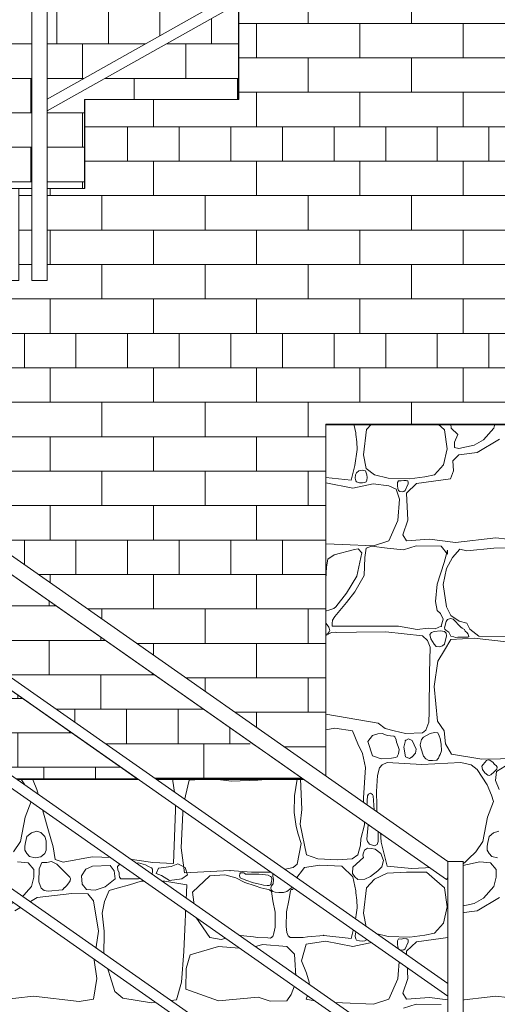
# Model space of a CAD drawing. Header units: millimetres. Extents: x 16408 to 141596, y -21057 to 26364.
# Tile 17 of 115: x 23095 to 24025, y -4457 to -2542. Entities that reach past the tile are written whole.
import ezdxf

# ---------------------------------------------------------------- set-up
doc = ezdxf.new("R2010")
doc.units = ezdxf.units.MM
doc.header["$MEASUREMENT"] = 0
doc.linetypes.add('Wipeout_Contour', pattern=[1000, 0, -1000])
for name, color, linetype, lineweight, true_color in [('0_Nr_pióra__102', 7, 'Continuous', 5, 0xcccccc), ('0_Nr_pióra__61', 7, 'Continuous', 13, 0x6a6a6a), ('_elementy3d_Nr_pióra__102', 7, 'Continuous', 5, 0xcccccc)]:
    doc.layers.add(name, color=color, linetype=linetype, lineweight=lineweight, true_color=true_color)
doc.layers.add('0_Nr_pióra__2', color=8, linetype='Continuous', lineweight=5)
doc.layers.add('_elementy3d_Nr_pióra__2', color=8, linetype='Continuous', lineweight=5)
doc.layers.add('_elementy3d', color=7, linetype='Continuous')

# ---------------------------------------------------------------- blocks, each defined once
blk = doc.blocks.new('*X2')
at = {"layer": '_elementy3d_Nr_pióra__102', "color": 254, "linetype": 'Continuous', "lineweight": 5, "true_color": 0xcccccc}
for p, q in [((23745.6, -3328.7), (23749.6, -3345.5)), ((23779.8, -3328.7), (23770.2, -3339.5)), ((23921.6, -3339.7), (23909.3, -3328.7)), ((23934.1, -3328.7), (23935.2, -3337)), ((24018.1, -3336.8), (24020, -3328.7)), ((23749.6, -3345.5), (23749.1, -3349.3)), ((23749.1, -3349.3), (23751.5, -3363.4)), ((23770.2, -3339.5), (23764.3, -3388.7)), ((23926.8, -3376.6), (23921.6, -3339.7)), ((23935.2, -3337), (23947.6, -3349.1)), ((23947.6, -3349.1), (23941.4, -3363.7)), ((23997.6, -3359.5), (24018.1, -3336.8)), ((23751.5, -3363.4), (23751.6, -3378.2)), ((23941.4, -3363.7), (23941.6, -3374.1)), ((23949.6, -3376.4), (23979.8, -3369.7)), ((23979.8, -3369.7), (23997.6, -3359.5)), ((24029.1, -3358), (23985.7, -3384.3)), ((23751.6, -3378.2), (23747.1, -3409.1)), ((23764.3, -3388.7), (23769.5, -3415.2)), ((23920.1, -3408.1), (23926.8, -3376.6)), ((23949.6, -3388.5), (23937.9, -3400.4)), ((23941.6, -3374.1), (23949.6, -3376.4)), ((23985.7, -3384.3), (23949.6, -3388.5)), ((23902.2, -3427.4), (23920.1, -3408.1)), ((23937.9, -3400.4), (23939.6, -3419.7)), ((23747.1, -3409.1), (23739.9, -3438.1)), ((23748.6, -3427.5), (23748.1, -3433.9)), ((23750.9, -3423.4), (23748.6, -3427.5)), ((23754.8, -3419.8), (23750.9, -3423.4)), ((23761.5, -3418.3), (23754.8, -3419.8)), ((23768.2, -3419.9), (23761.5, -3418.3)), ((23769.5, -3423.4), (23768.2, -3419.9)), ((23769.5, -3415.2), (23785.3, -3427.4)), ((23771, -3427.2), (23769.5, -3423.4)), ((23771.2, -3432.6), (23771, -3427.2)), ((23785.3, -3427.4), (23812.3, -3433.8)), ((23883.7, -3431.6), (23902.2, -3427.4)), ((23939.6, -3419.7), (23933.9, -3435.3)), ((23739.9, -3438.1), (23690.9, -3432.5)), ((23690.9, -3443.2), (23743.5, -3453.4)), ((23743.5, -3453.4), (23782.9, -3445.2)), ((23748.1, -3433.9), (23749, -3438.8)), ((23749, -3438.8), (23750.9, -3441)), ((23750.9, -3441), (23756.2, -3442.8)), ((23756.2, -3442.8), (23762.5, -3442.9)), ((23762.5, -3442.9), (23766.6, -3442.5)), ((23766.6, -3442.5), (23769.5, -3441)), ((23769.5, -3441), (23770.5, -3437.7)), ((23770.5, -3437.7), (23771.2, -3432.6)), ((23782.9, -3445.2), (23813.3, -3448.9)), ((23812.3, -3433.8), (23854.2, -3435.1)), ((23832.5, -3438.8), (23830.1, -3442.2)), ((23830.1, -3442.2), (23830.4, -3448.9)), ((23837.8, -3439.2), (23832.5, -3438.8)), ((23842.9, -3438.2), (23837.8, -3439.2)), ((23847, -3438.3), (23842.9, -3438.2)), ((23845.2, -3457.8), (23851, -3444.9)), ((23848.3, -3438.8), (23847, -3438.3)), ((23867.1, -3444.5), (23848.2, -3462.8)), ((23850.3, -3439.1), (23848.3, -3438.8)), ((23850.9, -3441.5), (23850.3, -3439.1)), ((23851, -3444.9), (23850.9, -3441.5)), ((23854.2, -3435.1), (23883.7, -3431.6)), ((23933.9, -3435.3), (23867.1, -3444.5)), ((23813.3, -3448.9), (23827.9, -3455.6)), ((23827.9, -3455.6), (23834.4, -3474.7)), ((23830.4, -3448.9), (23830.9, -3454.1)), ((23830.9, -3454.1), (23832.5, -3457.8)), ((23832.5, -3457.8), (23835.1, -3459.7)), ((23835.1, -3459.7), (23839.2, -3460.6)), ((23839.2, -3460.6), (23843, -3460.1)), ((23843, -3460.1), (23845.2, -3457.8)), ((23848.2, -3462.8), (23850.5, -3515.8)), ((23834.4, -3474.7), (23831.2, -3516.3)), ((23831.2, -3516.3), (23813.3, -3555.7)), ((23850.5, -3515.8), (23840.6, -3544)), ((23723.4, -3563.1), (23690.9, -3561.8)), ((23813.3, -3555.7), (23783.4, -3565.6)), ((23840.6, -3544), (23848.2, -3555.7)), ((23848.2, -3555.7), (23892.6, -3552.5)), ((23892.6, -3552.5), (23943.6, -3558.9)), ((23943.6, -3558.9), (24021.9, -3550)), ((24021.9, -3550), (24110.5, -3560.6)), ((23746.7, -3572.5), (23707, -3583.2)), ((23783.4, -3565.6), (23723.4, -3563.1)), ((23754.1, -3571.5), (23746.7, -3572.5)), ((23751.4, -3624.5), (23761.2, -3578.9)), ((23761.2, -3578.9), (23754.1, -3571.5)), ((23769.5, -3570.3), (23766.8, -3588.4)), ((23779.9, -3566.3), (23769.5, -3570.3)), ((23810.1, -3570.3), (23779.9, -3566.3)), ((23841.8, -3573.3), (23810.1, -3570.3)), ((23866.6, -3565.6), (23841.8, -3573.3)), ((23915.6, -3566.3), (23866.6, -3565.6)), ((23927.8, -3581.9), (23915.6, -3566.3)), ((23921.3, -3598), (23928, -3574)), ((23928, -3574), (23927.8, -3581.9)), ((23952, -3571.8), (23937.7, -3588.1)), ((23965.4, -3575.5), (23952, -3571.8)), ((24017.7, -3569.8), (23965.4, -3575.5)), ((24107.3, -3567.6), (24017.7, -3569.8)), ((23694.7, -3591.6), (23692.2, -3606.7)), ((23707, -3583.2), (23694.7, -3591.6)), ((23766.8, -3588.4), (23765.3, -3623.5)), ((23907.7, -3640.1), (23921.3, -3598)), ((23937.7, -3588.1), (23925.8, -3609.7)), ((23692.2, -3606.7), (23690.9, -3630.5)), ((23925.8, -3609.7), (23919.1, -3640.6)), ((23731.3, -3657.5), (23751.4, -3624.5)), ((23765.3, -3623.5), (23747.2, -3655.2)), ((23710.3, -3684.5), (23731.3, -3657.5)), ((23747.2, -3655.2), (23731.3, -3676)), ((23904.7, -3674.1), (23907.7, -3640.1)), ((23919.1, -3640.6), (23926, -3684)), ((23731.3, -3676), (23708.3, -3702.8)), ((23907.4, -3691.4), (23904.7, -3674.1)), ((23690.9, -3691.8), (23692.2, -3692)), ((23692.2, -3692), (23696.7, -3690.7)), ((23696.7, -3690.7), (23706.4, -3687.3)), ((23706.4, -3687.3), (23710.3, -3684.5)), ((23914.4, -3696.9), (23907.4, -3691.4)), ((23926, -3684), (23934.4, -3701.3)), ((23691.7, -3716.9), (23690.9, -3714.6)), ((23703.9, -3710.3), (23703.3, -3716.6)), ((23708.3, -3702.8), (23703.9, -3710.3)), ((23919.6, -3708.2), (23914.4, -3696.9)), ((23915.6, -3721.9), (23919.6, -3708.2)), ((23925.4, -3712.5), (23922.2, -3724.8)), ((23927.6, -3708.8), (23925.4, -3712.5)), ((23933.6, -3706.6), (23927.6, -3708.8)), ((23938.9, -3708.2), (23933.6, -3706.6)), ((23934.4, -3701.3), (23950.5, -3712)), ((23953.4, -3723.5), (23938.9, -3708.2)), ((23950.5, -3712), (23965.4, -3715.9)), ((23702.1, -3734.1), (23690.9, -3739.7)), ((23696.9, -3723.9), (23691.7, -3716.9)), ((23695.5, -3735.5), (23697.3, -3732.9)), ((23698.4, -3730.1), (23696.9, -3723.9)), ((23697.3, -3732.9), (23698.4, -3730.1)), ((23709, -3733.7), (23702.1, -3734.1)), ((23703.3, -3716.6), (23703.2, -3721.5)), ((23703.2, -3721.5), (23705.8, -3721.9)), ((23705.8, -3721.9), (23832.6, -3721.6)), ((23712.3, -3734.3), (23709, -3733.7)), ((23750.7, -3733.3), (23712.3, -3734.3)), ((23807.9, -3733), (23750.7, -3733.3)), ((23879.2, -3740.9), (23807.9, -3733)), ((23832.6, -3721.6), (23868.6, -3728.6)), ((23868.6, -3728.6), (23889.9, -3725.6)), ((23889.9, -3725.6), (23904, -3727.1)), ((23896.4, -3734.1), (23893.6, -3738)), ((23901.5, -3732), (23896.4, -3734.1)), ((23914.1, -3730.7), (23901.5, -3732)), ((23904, -3727.1), (23915.6, -3721.9)), ((23921.6, -3732), (23914.1, -3730.7)), ((23925.2, -3735.4), (23921.6, -3732)), ((23922.2, -3724.8), (23922.4, -3727.9)), ((23922.4, -3727.9), (23924.3, -3729.6)), ((23924.3, -3729.6), (23930.4, -3733.3)), ((23930.4, -3733.3), (23934.3, -3741.3)), ((23956.5, -3725.8), (23953.4, -3723.5)), ((23960.8, -3728.6), (23956.5, -3725.8)), ((23962.3, -3731.3), (23960.8, -3728.6)), ((23965.4, -3734), (23962.3, -3731.3)), ((23965.4, -3715.9), (23971.1, -3727.6)), ((23967.7, -3737.2), (23965.4, -3734)), ((23971.1, -3727.6), (23988.7, -3741.2)), ((23690.9, -3738), (23695.5, -3735.5)), ((23888.8, -3749.4), (23879.2, -3740.9)), ((23893.8, -3762.4), (23888.8, -3749.4)), ((23893.6, -3738), (23895.4, -3746.5)), ((23895.4, -3746.5), (23901.5, -3756.8)), ((23921.6, -3756.8), (23926.1, -3740.8)), ((23934.4, -3747.9), (23921.6, -3768.5)), ((23926.1, -3740.8), (23925.2, -3735.4)), ((23934.3, -3741.3), (23939.9, -3742.4)), ((23979.5, -3745.4), (23934.4, -3747.9)), ((23939.9, -3742.4), (23943.2, -3743.8)), ((23943.2, -3743.8), (23948.1, -3743.5)), ((23948.1, -3743.5), (23967.5, -3743)), ((23967.5, -3743), (23969, -3741.8)), ((23968.9, -3739.9), (23967.7, -3737.2)), ((23969, -3741.8), (23968.9, -3739.9)), ((24042.4, -3752.6), (23979.5, -3745.4)), ((23988.7, -3741.2), (24040.7, -3741.7)), ((23892.5, -3812.8), (23893.8, -3762.4)), ((23901.5, -3756.8), (23905.5, -3761.4)), ((23905.5, -3761.4), (23912, -3762.1)), ((23921.6, -3768.5), (23908.7, -3790.2)), ((23912, -3762.1), (23918.1, -3760.2)), ((23918.1, -3760.2), (23921.6, -3756.8)), ((23908.7, -3790.2), (23901.5, -3839)), ((23891.8, -3888.2), (23892.5, -3812.8)), ((23901.5, -3839), (23908.4, -3906.6)), ((23690.9, -3892.9), (23792.5, -3910.2)), ((23891.3, -3908.3), (23891.8, -3888.2)), ((23908.4, -3906.6), (23921.3, -3925.7)), ((23708.6, -3920), (23690.9, -3923.3)), ((23742.7, -3925.5), (23708.6, -3920)), ((23752.9, -3950.7), (23742.7, -3925.5)), ((23792.5, -3910.2), (23806.3, -3921.1)), ((23806.3, -3921.1), (23824.1, -3925.3)), ((23824.1, -3925.3), (23846.1, -3930.3)), ((23879.2, -3929.2), (23885.3, -3924.1)), ((23885.3, -3924.1), (23891.3, -3908.3)), ((23921.3, -3925.7), (23923.8, -3950.7)), ((23781.9, -3934.6), (23772.7, -3946.3)), ((23792.4, -3931), (23781.9, -3934.6)), ((23800.4, -3930.4), (23792.4, -3931)), ((23802.2, -3931.2), (23800.4, -3930.4)), ((23810.1, -3934.6), (23802.2, -3931.2)), ((23823, -3936.1), (23810.1, -3934.6)), ((23825.5, -3937.4), (23823, -3936.1)), ((23827.8, -3942.8), (23825.5, -3937.4)), ((23828.7, -3947.5), (23827.8, -3942.8)), ((23845.8, -3944), (23842.6, -3957.2)), ((23851.9, -3940.8), (23845.8, -3944)), ((23846.1, -3930.3), (23879.2, -3929.2)), ((23858.9, -3944), (23851.9, -3940.8)), ((23866.8, -3960.9), (23858.9, -3944)), ((23877.1, -3942.1), (23875.6, -3947.5)), ((23881.2, -3937.8), (23877.1, -3942.1)), ((23893.9, -3930.4), (23881.2, -3937.8)), ((23902.7, -3928.4), (23893.9, -3930.4)), ((23908.9, -3929.3), (23902.7, -3928.4)), ((23911.4, -3935.4), (23908.9, -3929.3)), ((23913.2, -3940), (23911.4, -3935.4)), ((23915.3, -3951.3), (23913.2, -3940)), ((23762.1, -3969.3), (23752.9, -3950.7)), ((23772.7, -3946.3), (23781.9, -3974)), ((23831.8, -3955.6), (23828.7, -3947.5)), ((23833.4, -3961.6), (23831.8, -3955.6)), ((23832.1, -3970), (23833.4, -3961.6)), ((23842.6, -3957.2), (23845.8, -3976.2)), ((23865.6, -3968.8), (23866.8, -3960.9)), ((23875.6, -3947.5), (23874.8, -3952.7)), ((23874.8, -3952.7), (23875.7, -3958.7)), ((23875.7, -3958.7), (23881.2, -3975)), ((23915.9, -3964.6), (23915.3, -3951.3)), ((23923.8, -3950.7), (23935.4, -3971)), ((23767.8, -3996.5), (23762.1, -3969.3)), ((23781.9, -3974), (23798.7, -3979.7)), ((23798.7, -3979.7), (23819, -3978.5)), ((23819, -3978.5), (23826.2, -3977.2)), ((23826.2, -3977.2), (23829.6, -3975.9)), ((23829.6, -3975.9), (23830.7, -3974)), ((23830.7, -3974), (23832.1, -3970)), ((23845.8, -3976.2), (23853.6, -3979.5)), ((23853.6, -3979.5), (23858.9, -3976.2)), ((23858.9, -3976.2), (23865.6, -3968.8)), ((23881.2, -3975), (23885.8, -3980)), ((23885.8, -3980), (23891.1, -3982.8)), ((23891.1, -3982.8), (23898.5, -3982.9)), ((23898.5, -3982.9), (23906.7, -3982.7)), ((23906.7, -3982.7), (23908.4, -3980.7)), ((23908.4, -3980.7), (23910.2, -3978.3)), ((23910.2, -3978.3), (23911.4, -3975)), ((23911.4, -3975), (23913.6, -3971.2)), ((23913.6, -3971.2), (23915.9, -3964.6)), ((23935.4, -3971), (23994.6, -3980.2)), ((23994.6, -3980.2), (24120.7, -3978.2)), ((24003.9, -3982.9), (24000.6, -3987.1)), ((24007.1, -3981.5), (24003.9, -3982.9)), ((24010.2, -3982.2), (24007.1, -3981.5)), ((24016.7, -3987.1), (24010.2, -3982.2)), ((23764, -4055.7), (23767.8, -3996.5)), ((23795.5, -3997.5), (23791.3, -4012.4)), ((23800.7, -3991.6), (23795.5, -3997.5)), ((23810.6, -3987.1), (23800.7, -3991.6)), ((23878, -3990.8), (23810.6, -3987.1)), ((23953.4, -3987.1), (23878, -3990.8)), ((23974.1, -3991.6), (23953.4, -3987.1)), ((23985.5, -4000.5), (23974.1, -3991.6)), ((24005, -4030.5), (23985.5, -4000.5)), ((23997, -3990.8), (23994.9, -3994.1)), ((23994.9, -3994.1), (23996, -4000.3)), ((23996, -4000.3), (24000.6, -4006.9)), ((24000.6, -3987.1), (23997, -3990.8)), ((24019.4, -3991), (24016.7, -3987.1)), ((24016.7, -4006.9), (24023.7, -4000.1)), ((24022.4, -3992.6), (24019.4, -3991)), ((24024.3, -3995.8), (24022.4, -3992.6)), ((24039.7, -3994.3), (24023.1, -4004.2)), ((24023.7, -4000.1), (24024.3, -3995.8)), ((23105, -4030.5), (23097.2, -4018.5)), ((23121.7, -4018.5), (23121.4, -4021.8)), ((23121.4, -4021.8), (23128.4, -4039.4)), ((23398.8, -4061.9), (23392.1, -4018.5)), ((23425.1, -4021.5), (23413.4, -4071.3)), ((23469.9, -4018.8), (23425.1, -4021.5)), ((23507.2, -4023), (23469.9, -4018.8)), ((23558.8, -4021.3), (23507.2, -4023)), ((23590.6, -4018.5), (23558.8, -4021.3)), ((23629.8, -4051.8), (23634.9, -4019.7)), ((23634.9, -4019.7), (23631.7, -4018.5)), ((23641.8, -4018.5), (23644.2, -4078.3)), ((23791.3, -4012.4), (23789.6, -4043.6)), ((24000.6, -4006.9), (24006.2, -4011.4)), ((24006.2, -4011.4), (24009, -4012.2)), ((24009, -4012.2), (24011.9, -4011.3)), ((24011.9, -4011.3), (24014, -4009.2)), ((24014, -4009.2), (24016.7, -4006.9)), ((24023.1, -4004.2), (24021.4, -4021.8)), ((24021.4, -4021.8), (24028.4, -4039.4)), ((23113.7, -4050.8), (23105, -4030.5)), ((23128.4, -4039.4), (23149.9, -4115.2)), ((24013.7, -4050.8), (24005, -4030.5)), ((23117.2, -4062.7), (23113.7, -4050.8)), ((23629.3, -4084.3), (23629.8, -4051.8)), ((23766, -4108.2), (23764, -4055.7)), ((23772.2, -4051.8), (23770.4, -4071.9)), ((23774.1, -4048.3), (23772.2, -4051.8)), ((23778, -4046.9), (23774.1, -4048.3)), ((23781.8, -4049.4), (23778, -4046.9)), ((23782.9, -4051.8), (23781.8, -4049.4)), ((23786, -4097.2), (23782.9, -4051.8)), ((23789.6, -4043.6), (23790.8, -4097.8)), ((24017.2, -4062.7), (24013.7, -4050.8)), ((23105.8, -4093.1), (23117.2, -4062.7)), ((23394.1, -4183.5), (23398.8, -4061.9)), ((23413.4, -4071.3), (23409.5, -4152.7)), ((23644.2, -4078.3), (23640.7, -4106.8)), ((23770.4, -4071.9), (23773.1, -4108.5)), ((24005.8, -4093.1), (24017.2, -4062.7)), ((23096.4, -4140.7), (23105.8, -4093.1)), ((23633.1, -4111.5), (23629.3, -4084.3)), ((23792.8, -4123.3), (23786, -4097.2)), ((23790.8, -4097.8), (23797.5, -4121.6)), ((23996.4, -4140.7), (24005.8, -4093.1)), ((23149.9, -4115.2), (23160.3, -4150.9)), ((23637.3, -4126.7), (23633.1, -4111.5)), ((23640.7, -4106.8), (23653.3, -4166.7)), ((23759.3, -4135.2), (23766, -4108.2)), ((23773.1, -4108.5), (23771, -4136.1)), ((23108.9, -4130.8), (23106.1, -4142.5)), ((23117.6, -4123.7), (23108.9, -4130.8)), ((23127.9, -4120.8), (23117.6, -4123.7)), ((23136.1, -4123.3), (23127.9, -4120.8)), ((23144.1, -4130.8), (23136.1, -4123.3)), ((23146.4, -4139.4), (23144.1, -4130.8)), ((23642.6, -4144.7), (23637.3, -4126.7)), ((23758.1, -4148.1), (23759.3, -4135.2)), ((23771, -4136.1), (23772.2, -4140.7)), ((23792.7, -4140.7), (23792.8, -4123.3)), ((23797.5, -4121.6), (23798.7, -4142.2)), ((24008.9, -4130.8), (24006.1, -4142.5)), ((24017.6, -4123.7), (24008.9, -4130.8)), ((24027.9, -4120.8), (24017.6, -4123.7)), ((23083, -4160.8), (23096.4, -4140.7)), ((23104.9, -4149.8), (23104.8, -4157.3)), ((23106.1, -4142.5), (23104.9, -4149.8)), ((23146.7, -4148.8), (23146.4, -4139.4)), ((23146.7, -4157.8), (23146.7, -4148.8)), ((23160.3, -4150.9), (23163.7, -4175.4)), ((23409.5, -4152.7), (23415.5, -4201.7)), ((23634.9, -4185), (23642.6, -4144.7)), ((23752.9, -4166.7), (23758.1, -4148.1)), ((23772.2, -4153.4), (23766.2, -4157.4)), ((23772.2, -4140.7), (23775.9, -4145.8)), ((23779.6, -4154.3), (23772.2, -4153.4)), ((23775.9, -4145.8), (23785.9, -4148.9)), ((23786.6, -4155.4), (23779.6, -4154.3)), ((23785.9, -4148.9), (23791, -4146.3)), ((23797.7, -4163.7), (23786.6, -4155.4)), ((23791, -4146.3), (23792.7, -4140.7)), ((23798.7, -4142.2), (23810.6, -4188.5)), ((23983, -4160.8), (23996.4, -4140.7)), ((24004.9, -4149.8), (24004.8, -4157.3)), ((24006.1, -4142.5), (24004.9, -4149.8)), ((23104.8, -4157.3), (23108.9, -4164)), ((23108.9, -4164), (23114.1, -4169.6)), ((23114.1, -4169.6), (23125.2, -4172.4)), ((23125.2, -4172.4), (23135.9, -4170.3)), ((23135.9, -4170.3), (23144.1, -4164)), ((23144.1, -4164), (23146.7, -4157.8)), ((23179.3, -4180.6), (23235.8, -4170.2)), ((23235.8, -4170.2), (23292, -4172.2)), ((23292, -4172.2), (23354.2, -4181.6)), ((23653.3, -4166.7), (23675.6, -4174.4)), ((23675.6, -4174.4), (23713.3, -4176.6)), ((23713.3, -4176.6), (23742, -4174.4)), ((23742, -4174.4), (23752.9, -4166.7)), ((23764.4, -4171.9), (23743.6, -4190.4)), ((23764.4, -4162.8), (23763, -4167)), ((23763, -4167), (23764.4, -4171.9)), ((23766.2, -4157.4), (23764.4, -4162.8)), ((23803, -4177.7), (23797.7, -4163.7)), ((23953.4, -4188.5), (23983, -4160.8)), ((24004.8, -4157.3), (24008.9, -4164)), ((24008.9, -4164), (24014.1, -4169.6)), ((24014.1, -4169.6), (24025.2, -4172.4)), ((23111.5, -4182.1), (23090.4, -4180.3)), ((23122.6, -4194.9), (23111.5, -4182.1)), ((23132.7, -4193.7), (23132.3, -4219.2)), ((23138.2, -4181.3), (23132.7, -4193.7)), ((23147.9, -4181.7), (23138.2, -4181.3)), ((23156.6, -4179.4), (23147.9, -4181.7)), ((23167, -4184.5), (23156.6, -4179.4)), ((23163.7, -4175.4), (23179.3, -4180.6)), ((23192.7, -4210.3), (23167, -4184.5)), ((23223.4, -4194.2), (23215.1, -4207.6)), ((23236.3, -4188.7), (23223.4, -4194.2)), ((23271, -4187.3), (23236.3, -4188.7)), ((23279.1, -4197.9), (23271, -4187.3)), ((23292, -4182.3), (23285.1, -4189.5)), ((23285.1, -4189.5), (23285.7, -4196.6)), ((23295.6, -4178.9), (23292, -4182.3)), ((23303.4, -4180.8), (23295.6, -4178.9)), ((23314.1, -4182.5), (23303.4, -4180.8)), ((23326.2, -4182.3), (23314.1, -4182.5)), ((23339.9, -4185.9), (23326.2, -4182.3)), ((23345.8, -4189.2), (23339.9, -4185.9)), ((23351.4, -4191.9), (23345.8, -4189.2)), ((23353.5, -4194.3), (23351.4, -4191.9)), ((23353.5, -4199.4), (23353.5, -4194.3)), ((23354.2, -4181.6), (23394.1, -4183.5)), ((23360.6, -4202.6), (23365.3, -4192.8)), ((23365.3, -4192.8), (23389.5, -4189.2)), ((23389.5, -4189.2), (23402.5, -4183.8)), ((23402.5, -4183.8), (23416.9, -4191)), ((23416.9, -4191), (23421.6, -4205.8)), ((23609.1, -4195.4), (23627.3, -4191)), ((23627.3, -4191), (23634.9, -4185)), ((23630.2, -4215.9), (23649.1, -4191.2)), ((23649.1, -4191.2), (23679.1, -4186.5)), ((23679.1, -4186.5), (23722.2, -4188.5)), ((23722.2, -4188.5), (23743.2, -4209.5)), ((23743.6, -4190.4), (23743, -4202.6)), ((23792.2, -4197.6), (23800.2, -4189.8)), ((23800.2, -4189.8), (23803, -4177.7)), ((23810.6, -4188.5), (23857.9, -4193.5)), ((23857.9, -4193.5), (23953.4, -4188.5)), ((23957.5, -4187.3), (23936.9, -4195.4)), ((23990.4, -4180.3), (23957.5, -4187.3)), ((24011.5, -4182.1), (23990.4, -4180.3)), ((24022.6, -4194.9), (24011.5, -4182.1)), ((23118.1, -4228.2), (23122.4, -4209.8)), ((23122.4, -4209.8), (23122.6, -4194.9)), ((23193.7, -4212.9), (23192.7, -4210.3)), ((23193.1, -4217.1), (23193.7, -4212.9)), ((23215.1, -4207.6), (23216.7, -4223.7)), ((23280.5, -4213.5), (23279.1, -4197.9)), ((23285.7, -4196.6), (23288.6, -4200.8)), ((23288.6, -4200.8), (23288.5, -4205.1)), ((23288.5, -4205.1), (23289, -4210.2)), ((23289, -4210.2), (23292, -4213.5)), ((23326.2, -4213.5), (23348, -4210.8)), ((23348, -4210.8), (23351.9, -4208.2)), ((23351.9, -4208.2), (23353, -4203.3)), ((23353, -4203.3), (23353.5, -4199.4)), ((23371, -4206.9), (23360.6, -4202.6)), ((23386.2, -4216.3), (23371, -4206.9)), ((23410.4, -4213.4), (23386.2, -4216.3)), ((23421.6, -4205.8), (23410.4, -4213.4)), ((23415.5, -4201.7), (23504.2, -4197.2)), ((23464.9, -4207.2), (23431.6, -4238.9)), ((23494.1, -4205.6), (23464.9, -4207.2)), ((23515.9, -4211.5), (23494.1, -4205.6)), ((23504.2, -4197.2), (23546.4, -4200.4)), ((23533, -4220.3), (23515.9, -4211.5)), ((23523.2, -4203.7), (23522.6, -4207.7)), ((23522.6, -4207.7), (23524.3, -4211.5)), ((23525, -4201.7), (23523.2, -4203.7)), ((23524.3, -4211.5), (23535, -4216)), ((23528.6, -4201.4), (23525, -4201.7)), ((23531.2, -4201.9), (23528.6, -4201.4)), ((23533.1, -4202.8), (23531.2, -4201.9)), ((23534.2, -4204), (23533.1, -4202.8)), ((23540.6, -4204.5), (23534.2, -4204)), ((23560.5, -4204.4), (23540.6, -4204.5)), ((23546.4, -4200.4), (23584.1, -4200.4)), ((23573.3, -4205.6), (23560.5, -4204.4)), ((23578.3, -4206.4), (23573.3, -4205.6)), ((23582.9, -4208.6), (23578.3, -4206.4)), ((23584.8, -4210.3), (23582.9, -4208.6)), ((23584.1, -4200.4), (23609.1, -4195.4)), ((23585.9, -4212.5), (23584.8, -4210.3)), ((23585.6, -4215), (23585.9, -4212.5)), ((23588, -4204.4), (23587.8, -4208.2)), ((23587.8, -4208.2), (23588.9, -4214.3)), ((23589.8, -4202.7), (23588, -4204.4)), ((23592.1, -4202.9), (23589.8, -4202.7)), ((23600, -4202.3), (23592.1, -4202.9)), ((23611.2, -4201.8), (23600, -4202.3)), ((23618.5, -4202.5), (23611.2, -4201.8)), ((23624, -4204.4), (23618.5, -4202.5)), ((23626.4, -4204.8), (23624, -4204.4)), ((23627.6, -4207.4), (23626.4, -4204.8)), ((23627.2, -4216.4), (23627.6, -4207.4)), ((23743, -4202.6), (23747.3, -4209.2)), ((23743.2, -4209.5), (23749.6, -4236.9)), ((23747.3, -4209.2), (23753.3, -4214.8)), ((23767, -4213.8), (23777.6, -4208.9)), ((23777.6, -4208.9), (23792.2, -4197.6)), ((23810.6, -4202.1), (23785.3, -4213.8)), ((23848.2, -4200.1), (23810.6, -4202.1)), ((23886.9, -4200.4), (23848.2, -4200.1)), ((23902.2, -4213.8), (23886.9, -4200.4)), ((23936.9, -4195.4), (23933.2, -4213.4)), ((23933.2, -4213.4), (23935.2, -4228.4)), ((24018.1, -4228.2), (24022.4, -4209.8)), ((24022.4, -4209.8), (24022.6, -4194.9)), ((23097.6, -4250.9), (23118.1, -4228.2)), ((23132.3, -4219.2), (23136.8, -4231.7)), ((23136.8, -4231.7), (23142.5, -4235.9)), ((23178.1, -4234.6), (23181.9, -4230.4)), ((23181.8, -4230.6), (23186, -4226.9)), ((23186, -4226.9), (23190.2, -4221.3)), ((23190.2, -4221.3), (23193.1, -4217.1)), ((23216.7, -4223.7), (23224.7, -4233.8)), ((23241.7, -4235.6), (23261.3, -4228.9)), ((23261.3, -4228.9), (23280.5, -4213.5)), ((23284.6, -4231.6), (23269.2, -4236.2)), ((23308.6, -4224.7), (23284.6, -4231.6)), ((23292, -4213.5), (23326.2, -4213.5)), ((23331.4, -4217.7), (23308.6, -4224.7)), ((23354.4, -4217.7), (23331.4, -4217.7)), ((23377.5, -4217.7), (23354.4, -4217.7)), ((23420.1, -4224.8), (23377.5, -4217.7)), ((23414.4, -4354.4), (23420.1, -4224.8)), ((23553, -4227.1), (23533, -4220.3)), ((23535, -4216), (23550.1, -4220.8)), ((23550.1, -4220.8), (23559.1, -4223.3)), ((23564, -4230.5), (23553, -4227.1)), ((23559.1, -4223.3), (23564.8, -4224.2)), ((23575.9, -4233.6), (23564, -4230.5)), ((23564.8, -4224.2), (23569.4, -4225.7)), ((23569.4, -4225.7), (23576.9, -4226.4)), ((23576.9, -4226.4), (23580.3, -4226.1)), ((23580.3, -4226.1), (23582.9, -4224.9)), ((23582.9, -4224.9), (23584.2, -4223.3)), ((23585.4, -4226.7), (23583.8, -4230.6)), ((23583.8, -4230.6), (23584.6, -4234.9)), ((23584.2, -4223.3), (23584.7, -4221)), ((23584.7, -4221), (23585.4, -4217.7)), ((23585.4, -4217.7), (23585.6, -4215)), ((23588.3, -4223.2), (23585.4, -4226.7)), ((23588.9, -4214.3), (23588.3, -4223.2)), ((23614.8, -4237.9), (23623.2, -4231.3)), ((23623.2, -4231.3), (23625.6, -4226.4)), ((23625.6, -4226.4), (23627.2, -4216.4)), ((23626.4, -4233.8), (23630.2, -4215.9)), ((23753.3, -4214.8), (23767, -4213.8)), ((23770.2, -4230.9), (23764.3, -4280.1)), ((23785.3, -4213.8), (23770.2, -4230.9)), ((23921.6, -4231.1), (23902.2, -4213.8)), ((23926.8, -4268), (23921.6, -4231.1)), ((23935.2, -4228.4), (23947.6, -4240.5)), ((23997.6, -4250.9), (24018.1, -4228.2)), ((23079.8, -4261.1), (23097.6, -4250.9)), ((23129.1, -4249.4), (23085.7, -4275.7)), ((23196.4, -4242), (23129.1, -4249.4)), ((23142.5, -4235.9), (23150.4, -4237.3)), ((23150.4, -4237.3), (23178.1, -4234.6)), ((23227.4, -4242.5), (23196.4, -4242)), ((23224.7, -4233.8), (23241.7, -4235.6)), ((23238.8, -4256.3), (23227.4, -4242.5)), ((23269.2, -4236.2), (23260.2, -4257.7)), ((23431.6, -4238.9), (23437.5, -4287.9)), ((23580.9, -4234.6), (23575.9, -4233.6)), ((23584.9, -4237.9), (23580.9, -4234.6)), ((23584.6, -4234.9), (23588, -4237.9)), ((23588, -4256.3), (23584.9, -4237.9)), ((23588, -4237.9), (23592.4, -4239.2)), ((23592.4, -4239.2), (23599.5, -4239.9)), ((23599.5, -4239.9), (23608.7, -4239.7)), ((23608.7, -4239.7), (23614.8, -4237.9)), ((23618.8, -4255.2), (23622.4, -4236.9)), ((23622.4, -4236.9), (23623.4, -4234.1)), ((23623.4, -4234.1), (23626.4, -4233.8)), ((23749.6, -4236.9), (23749.1, -4240.7)), ((23749.1, -4240.7), (23751.5, -4254.8)), ((23947.6, -4240.5), (23941.4, -4255.1)), ((23979.8, -4261.1), (23997.6, -4250.9)), ((24029.1, -4249.4), (23985.7, -4275.7)), ((23248.4, -4315.3), (23238.8, -4256.3)), ((23260.2, -4257.7), (23255.6, -4280.3)), ((23592, -4278.4), (23588, -4256.3)), ((23614.2, -4277.2), (23618.8, -4255.2)), ((23751.6, -4269.6), (23747.1, -4300.5)), ((23751.5, -4254.8), (23751.6, -4269.6)), ((23920.1, -4299.5), (23926.8, -4268)), ((23941.4, -4255.1), (23941.6, -4265.5)), ((23941.6, -4265.5), (23949.6, -4267.8)), ((23949.6, -4267.8), (23979.8, -4261.1)), ((23255.6, -4280.3), (23259.5, -4315.1)), ((23437.5, -4287.9), (23464.9, -4327.2)), ((23592, -4307.2), (23592, -4278.4)), ((23613.4, -4306.1), (23614.2, -4277.2)), ((23764.3, -4280.1), (23769.5, -4306.6)), ((23949.6, -4279.9), (23937.9, -4291.8)), ((23985.7, -4275.7), (23949.6, -4279.9)), ((23589.9, -4318.9), (23592, -4307.2)), ((23615.2, -4317.8), (23613.4, -4306.1)), ((23747.1, -4300.5), (23739.9, -4329.5)), ((23769.5, -4306.6), (23785.3, -4318.8)), ((23902.2, -4318.8), (23920.1, -4299.5)), ((23937.9, -4291.8), (23939.6, -4311.1)), ((23239.8, -4371.8), (23248.4, -4315.3)), ((23259.5, -4315.1), (23258.6, -4363.6)), ((23464.9, -4327.2), (23487.1, -4331.4)), ((23487.1, -4331.4), (23518, -4322.6)), ((23518, -4322.6), (23549.9, -4326.1)), ((23549.9, -4326.1), (23557.9, -4327.6)), ((23557.9, -4327.6), (23577.8, -4327.9)), ((23577.8, -4327.9), (23582.9, -4328.5)), ((23582.9, -4328.5), (23584.9, -4327.2)), ((23584.9, -4327.2), (23587.5, -4325.2)), ((23587.5, -4325.2), (23589.9, -4318.9)), ((23617.4, -4324.1), (23615.2, -4317.8)), ((23619.9, -4326.2), (23617.4, -4324.1)), ((23621.9, -4327.6), (23619.9, -4326.2)), ((23627, -4327.1), (23621.9, -4327.6)), ((23646.9, -4327.3), (23627, -4327.1)), ((23654.9, -4326.1), (23646.9, -4327.3)), ((23686.9, -4323.4), (23654.9, -4326.1)), ((23739.9, -4329.5), (23686.9, -4323.4)), ((23748.6, -4318.9), (23748.1, -4325.3)), ((23748.1, -4325.3), (23749, -4330.2)), ((23750.9, -4314.8), (23748.6, -4318.9)), ((23754.8, -4311.2), (23750.9, -4314.8)), ((23761.5, -4309.7), (23754.8, -4311.2)), ((23768.2, -4311.3), (23761.5, -4309.7)), ((23769.5, -4314.8), (23768.2, -4311.3)), ((23771, -4318.6), (23769.5, -4314.8)), ((23770.5, -4329.1), (23771.2, -4323.9)), ((23771.2, -4323.9), (23771, -4318.6)), ((23785.3, -4318.8), (23812.3, -4325.2)), ((23812.3, -4325.2), (23854.2, -4326.5)), ((23854.2, -4326.5), (23883.7, -4323)), ((23933.9, -4326.7), (23867.1, -4335.9)), ((23883.7, -4323), (23902.2, -4318.8)), ((23939.6, -4311.1), (23933.9, -4326.7)), ((23482.1, -4344.8), (23426.6, -4361.4)), ((23538.2, -4349.5), (23482.1, -4344.8)), ((23567.6, -4341.3), (23538.2, -4349.5)), ((23615.2, -4344.8), (23567.6, -4341.3)), ((23630, -4359.6), (23615.2, -4344.8)), ((23643.4, -4373), (23652.6, -4340.3)), ((23652.6, -4340.3), (23690, -4334.4)), ((23690, -4334.4), (23743.5, -4344.8)), ((23743.5, -4344.8), (23782.9, -4336.6)), ((23749, -4330.2), (23750.9, -4332.4)), ((23750.9, -4332.4), (23756.2, -4334.2)), ((23756.2, -4334.2), (23762.5, -4334.3)), ((23762.5, -4334.3), (23766.6, -4333.9)), ((23766.6, -4333.9), (23769.5, -4332.4)), ((23769.5, -4332.4), (23770.5, -4329.1)), ((23782.9, -4336.6), (23813.3, -4340.3)), ((23813.3, -4340.3), (23827.9, -4347)), ((23827.9, -4347), (23834.4, -4366.1)), ((23832.5, -4330.2), (23830.1, -4333.6)), ((23830.1, -4333.6), (23830.4, -4340.3)), ((23830.4, -4340.3), (23830.9, -4345.5)), ((23830.9, -4345.5), (23832.5, -4349.2)), ((23837.8, -4330.6), (23832.5, -4330.2)), ((23842.9, -4329.5), (23837.8, -4330.6)), ((23847, -4329.7), (23842.9, -4329.5)), ((23845.2, -4349.2), (23851, -4336.3)), ((23848.3, -4330.2), (23847, -4329.7)), ((23867.1, -4335.9), (23848.2, -4354.2)), ((23850.3, -4330.5), (23848.3, -4330.2)), ((23850.9, -4332.9), (23850.3, -4330.5)), ((23851, -4336.3), (23850.9, -4332.9)), ((23258.6, -4363.6), (23280.1, -4432.2)), ((23409.7, -4414.5), (23414.4, -4354.4)), ((23426.6, -4361.4), (23419.1, -4387.8)), ((23633.3, -4412.9), (23630, -4359.6)), ((23834.4, -4366.1), (23831.2, -4407.7)), ((23832.5, -4349.2), (23835.1, -4351.1)), ((23835.1, -4351.1), (23839.2, -4352)), ((23839.2, -4352), (23843, -4351.5)), ((23843, -4351.5), (23845.2, -4349.2)), ((23848.2, -4354.2), (23850.5, -4407.2)), ((23245, -4407.2), (23239.8, -4371.8)), ((23653.3, -4397), (23643.4, -4373)), ((23419.1, -4387.8), (23418.6, -4428.1)), ((23658.5, -4414.6), (23653.3, -4397)), ((23238.8, -4447.1), (23245, -4407.2)), ((23400.3, -4448.6), (23409.7, -4414.5)), ((23623.1, -4438.4), (23633.3, -4412.9)), ((23658.8, -4430), (23658.5, -4414.6)), ((23831.2, -4407.7), (23813.3, -4447.1)), ((23850.5, -4407.2), (23840.6, -4435.4)), ((23043.6, -4450.3), (23121.9, -4441.4)), ((23121.9, -4441.4), (23210.5, -4452)), ((23280.1, -4432.2), (23295.5, -4445.1)), ((23418.6, -4428.1), (23482.1, -4450.3)), ((23615.2, -4450.3), (23623.1, -4438.4)), ((23652.6, -4447.1), (23658.8, -4430)), ((23840.6, -4435.4), (23848.2, -4447.1)), ((23943.6, -4450.3), (24021.9, -4441.4)), ((24021.9, -4441.4), (24110.5, -4452)), ((23210.5, -4452), (23238.8, -4447.1)), ((23295.5, -4445.1), (23351.5, -4454.5)), ((23351.5, -4454.5), (23400.3, -4448.6)), ((23482.1, -4450.3), (23559.2, -4443.6)), ((23559.2, -4443.6), (23582.2, -4451)), ((23582.2, -4451), (23615.2, -4450.3)), ((23679.1, -4452.8), (23652.6, -4447.1)), ((23723.4, -4454.5), (23679.1, -4452.8)), ((23783.4, -4457), (23723.4, -4454.5)), ((23813.3, -4447.1), (23783.4, -4457)), ((23866.6, -4457), (23841.8, -4464.7)), ((23848.2, -4447.1), (23892.6, -4443.9)), ((23915.6, -4457.7), (23866.6, -4457)), ((23892.6, -4443.9), (23943.6, -4450.3))]:
    blk.add_line(p, q, dxfattribs=at)
for p in [(23915.6, -3721.9), (23845.8, -3944), (23858.9, -3976.2), (24016.7, -4006.9), (23504.2, -4197.2), (23518, -4322.6), (23584.9, -4327.2), (23584.9, -4327.2), (23619.9, -4326.2), (23619.9, -4326.2), (23686.9, -4323.4)]:
    blk.add_point(p, dxfattribs=at)
blk = doc.blocks.new('Wypełnienie_1_1', base_point=(0, 0))
at = {"color": 254, "linetype": 'Wipeout_Contour', "lineweight": 0, "ltscale": 278566.341843}
blk.add_wipeout([(18435.9, -4578.7), (18435.9, -5378.7), (19256.7, -5392.8), (22737.1, -5500), (26160.9, -5540.6), (26160.9, -2728.7), (24790.9, -2728.7), (24790.9, -3328.7), (23690.9, -3328.7), (23690.9, -4018.5), (22605.8, -4018.5), (22605.8, -4578.7)], dxfattribs=at).dxf.layer = '_elementy3d'
at = {"layer": '_elementy3d_Nr_pióra__2', "color": 8, "linetype": 'Continuous', "lineweight": 5, "flags": 128}
blk.add_lwpolyline([(18435.9, -4578.7), (18435.9, -5378.7), (19256.7, -5392.8), (22737.1, -5500), (26160.9, -5540.6), (26160.9, -2728.7), (24790.9, -2728.7), (24790.9, -3328.7), (23690.9, -3328.7), (23690.9, -4018.5), (22605.8, -4018.5), (22605.8, -4578.7)], close=True, dxfattribs=at)
at = {"layer": '_elementy3d_Nr_pióra__102', "color": 254, "linetype": 'Continuous', "lineweight": 5, "true_color": 0xcccccc}
blk.add_blockref('*X2', (0, 0), dxfattribs=at)

msp = doc.modelspace()

# ---------------------------------------------------------------- block references
at = {"layer": '_elementy3d_Nr_pióra__102', "color": 254, "linetype": 'Continuous', "lineweight": 5, "true_color": 0xcccccc}
msp.add_blockref('Wypełnienie_1_1', (0, 0), dxfattribs=at)

# ---------------------------------------------------------------- next in the draw order: hatches: boundary and pattern name
at = {"layer": '0_Nr_pióra__102', "linetype": 'Continuous', "lineweight": 5, "true_color": 0xcccccc}
h = msp.add_hatch(dxfattribs=at)
h.set_pattern_fill('Cegła___wiązanie_pospoli_05', color=254, style=0, pattern_type=2)
h.set_pattern_definition([(0, (23217.15, -2388.425), (0, 67), []), (90, (23217.15, -2388.43), (-201, 0), [67, -67]), (90, (23317.65, -2321.43), (-201, 0), [67, -201, 67, -67]), (90, (23267.4, -2187.43), (-100.5, 0), [67, -335])])
h.paths.add_polyline_path([(20261.4, -2750), (20261.4, -3735.9), (21723.3, -3735.9), (21724.1, -3562.2), (22021.2, -3562.2), (22021.2, -3389.2), (22321.2, -3389.2), (22321.2, -3216.2), (22621.2, -3216.2), (22621.2, -3043.2), (22921.2, -3043.2), (22921.2, -2870.2), (23221.2, -2870.2), (23221.2, -2697.2), (23521.2, -2697.2), (23521.2, -2524.2), (23821.2, -2524.2), (23821.2, -2351.2), (24121.2, -2351.2), (24121.2, -2178.2), (24427.5, -2178.2), (24427.5, -2035.6), (25960.9, -2035.6), (25960.8, -1030), (24836.1, -1030), (24836.1, -1425.7), (24806.1, -1425.7), (24806.1, -1030), (23544, -1030), (23544, -1630), (22654, -1630), (22654, -2080), (22494, -2080), (22494, -2180), (22354, -2180), (22354, -2230), (21723.4, -2230), (21721.1, -2750)])

# ---------------------------------------------------------------- next in the draw order: linework, layer by layer
at = {"layer": '0_Nr_pióra__2', "color": 8, "linetype": 'Continuous', "lineweight": 5}
msp.add_line((23118.4, -3049.6), (23148.4, -3049.6), dxfattribs=at)
at = {"layer": '0_Nr_pióra__2', "color": 8, "linetype": 'Continuous', "lineweight": 5, "flags": 128}
msp.add_lwpolyline([(21723.4, -2230), (21721.1, -2750), (20261.4, -2750), (20261.4, -3735.9), (21723.3, -3735.9), (21724.1, -3562.2), (22021.2, -3562.2), (22021.2, -3389.2), (22321.2, -3389.2), (22321.2, -3216.2), (22621.2, -3216.2), (22621.2, -3043.2), (22921.2, -3043.2), (22921.2, -2870.2), (23221.2, -2870.2), (23221.2, -2697.2), (23521.2, -2697.2), (23521.2, -2524.2)], dxfattribs=at)

# ---------------------------------------------------------------- next in the draw order: wipeouts: each hides what was drawn before it
at = {"color": 254, "linetype": 'Wipeout_Contour', "lineweight": 0, "ltscale": 205142.762996}
msp.add_wipeout([(22605.8, -4549.2), (23964.4, -5500.2), (23973.3, -5500.5), (23973.3, -5335.1), (22605.8, -4377.8), (21723.3, -3760.7), (20233.8, -3760.7), (20233.8, -3931.1), (21723.3, -3931.1)], dxfattribs=at)

# ---------------------------------------------------------------- next in the draw order: hatches: boundary and pattern name
at = {"layer": '0_Nr_pióra__102', "linetype": 'Continuous', "lineweight": 5, "true_color": 0xcccccc}
h = msp.add_hatch(dxfattribs=at)
h.set_pattern_fill('Cegła___wiązanie_pospoli_05', color=254, style=0, pattern_type=2)
h.set_pattern_definition([(0, (24360.08, -3018.345), (0, 67), []), (90, (24360.08, -3018.34), (-201, 0), [67, -67]), (90, (24460.58, -2951.34), (-201, 0), [67, -201, 67, -67]), (90, (24410.33, -2817.34), (-100.5, 0), [67, -335])])
h.paths.add_polyline_path([(22550.4, -3216.2), (22816.3, -3407.6), (22816.3, -4019.8), (22836.3, -4019.8), (22836.3, -3421.7), (23690.9, -4019.8), (23690.9, -3330), (24790.9, -3330), (24790.9, -2730), (26160.9, -2730), (26160.8, -2266.1), (26101.1, -2266.1), (26101.1, -2016.9), (24851.1, -2016.9), (24851.1, -2250.6), (24789.7, -2250.6), (24790, -2213.3), (24759.7, -2213.6), (24759.7, -2016.9), (24457.5, -2016.9), (24457.2, -2210.1), (24427.2, -2210.4), (24427.2, -2178.2), (24121.1, -2178.2), (24121.1, -2351.2), (23821.1, -2351.2), (23821.1, -2524.2), (23521.1, -2524.2), (23521.1, -2697.2), (23221.1, -2697.2), (23221.1, -2870.2), (23148.4, -2870.2), (23148.4, -3049.6), (23118.4, -3049.6), (23118.4, -2870.2), (23093, -2870.2), (23093, -3049.6), (23063, -3049.6), (23063, -2870.2), (22921.1, -2870.2), (22921.1, -3043.2), (22621.1, -3043.2), (22621.1, -3216.2)])
h = msp.add_hatch(dxfattribs=at)
h.set_pattern_fill('Cegła___wiązanie_pospoli_05', color=254, style=0, pattern_type=2)
h.set_pattern_definition([(0, (23252.47, -3749.554), (0, 67), []), (90, (23252.47, -3749.55), (-201, 0), [67, -67]), (90, (23352.97, -3682.55), (-201, 0), [67, -201, 67, -67]), (90, (23302.72, -3548.55), (-100.5, 0), [67, -335])])
h.paths.add_polyline_path([(22866.3, -3472.7), (22866.3, -3680.4), (23351.2, -4019.8), (23648, -4019.8)])
h = msp.add_hatch(dxfattribs=at)
h.set_pattern_fill('Cegła___wiązanie_pospoli_05', color=254, style=0, pattern_type=2)
h.set_pattern_definition([(0, (23091.334, -3862.35), (0, 67), []), (90, (23091.33, -3862.35), (-201, 0), [67, -67]), (90, (23191.83, -3795.35), (-201, 0), [67, -201, 67, -67]), (90, (23141.58, -3661.35), (-100.5, 0), [67, -335])])
h.paths.add_polyline_path([(23325.8, -4019.8), (22866.3, -3698.2), (22866.3, -3870.4), (23079.8, -4019.8)])

# ---------------------------------------------------------------- next in the draw order: linework, layer by layer
at = {"layer": '0_Nr_pióra__2', "color": 8, "linetype": 'Continuous', "lineweight": 5, "flags": 128}
msp.add_lwpolyline([(23521.1, -2524.2), (23521.1, -2697.2), (23221.1, -2697.2), (23221.1, -2870.2), (23148.4, -2870.2), (23148.4, -3049.6), (23118.4, -3049.6), (23118.4, -2870.2), (23093, -2870.2), (23093, -3049.6), (23063, -3049.6), (23063, -2870.2), (22921.1, -2870.2), (22921.1, -3043.2), (22621.1, -3043.2), (22621.1, -3216.2), (22550.4, -3216.2), (22816.3, -3407.6), (22816.3, -4019.8), (22836.3, -4019.8), (22836.3, -3421.7), (23690.9, -4019.8), (23690.9, -3330), (24790.9, -3330)], dxfattribs=at)
for points in [[(22866.3, -3472.7), (22866.3, -3680.4), (23351.2, -4019.8), (23648, -4019.8)], [(23325.8, -4019.8), (22866.3, -3698.2), (22866.3, -3870.4), (23079.8, -4019.8)]]:
    msp.add_lwpolyline(points, close=True, dxfattribs=at)

# ---------------------------------------------------------------- next in the draw order: wipeouts: each hides what was drawn before it
at = {"color": 254, "linetype": 'Wipeout_Contour', "lineweight": 0, "ltscale": 95629.635744}
msp.add_wipeout([(23148.6, -2696.6), (23148.6, -2719.6), (24427.5, -2000.1), (24427.5, -1977.2)], dxfattribs=at)
at = {"color": 254, "linetype": 'Wipeout_Contour', "lineweight": 0, "ltscale": 71664.797919}
msp.add_wipeout([(23544.2, -3947.1), (23544.2, -3973.6), (23581.9, -3973.6)], dxfattribs=at)

# ---------------------------------------------------------------- next in the draw order: wipeouts: each hides what was drawn before it
at = {"color": 254, "linetype": 'Wipeout_Contour', "lineweight": 0, "ltscale": 72319.36144}
msp.add_wipeout([(23148.6, -2696.6), (24427.5, -1977.2), (24427.5, -1977.2)], dxfattribs=at)
at = {"color": 254, "linetype": 'Wipeout_Contour', "lineweight": 0, "ltscale": 166597.049116}
msp.add_wipeout([(21723.3, -3931.5), (21723.3, -3955.6), (23726.9, -5358.2), (23726.9, -5493.5), (23941.1, -5508.1), (23973.3, -5509.1), (23973.3, -5506.5)], dxfattribs=at)

# ---------------------------------------------------------------- next in the draw order: linework, layer by layer
at = {"layer": '0_Nr_pióra__61', "color": 251, "linetype": 'Continuous', "lineweight": 13, "true_color": 0x6a6a6a}
for p, q in [((23521.4, -2697.2), (23521.4, -2524.2)), ((23221.4, -2697.2), (23521.4, -2697.2)), ((23221.4, -2870.2), (23221.4, -2697.2))]:
    msp.add_line(p, q, dxfattribs=at)

# ---------------------------------------------------------------- next in the draw order: wipeouts: each hides what was drawn before it
at = {"color": 254, "linetype": 'Wipeout_Contour', "lineweight": 0, "ltscale": 93025.42552}
msp.add_wipeout([(23118.6, -2955), (23148.6, -2938.1), (23148.6, -1638.1), (23118.6, -1655)], dxfattribs=at)
at = {"color": 254, "linetype": 'Wipeout_Contour', "lineweight": 0, "ltscale": 93202.809386}
msp.add_wipeout([(21723.3, -3735.9), (21723.3, -3760.1), (23973.3, -5335.1), (23973.3, -5310.9)], dxfattribs=at)

# ---------------------------------------------------------------- next in the draw order: linework, layer by layer
at = {"layer": '0_Nr_pióra__2', "color": 8, "linetype": 'Continuous', "lineweight": 5}
for p, q in [((23118.6, -3049.6), (23118.6, -1655)), ((23148.6, -3049.6), (23148.6, -1672.5)), ((24427.5, -1977.2), (23148.6, -2696.6)), ((24427.5, -2000.1), (23148.6, -2719.6))]:
    msp.add_line(p, q, dxfattribs=at)
at = {"layer": '0_Nr_pióra__61', "color": 251, "linetype": 'Continuous', "lineweight": 13, "true_color": 0x6a6a6a}
for p, q in [((23093.3, -2870.2), (23118.6, -2870.2)), ((23148.6, -2870.2), (23221.4, -2870.2))]:
    msp.add_line(p, q, dxfattribs=at)

# ---------------------------------------------------------------- next in the draw order: wipeouts: each hides what was drawn before it
at = {"color": 254, "linetype": 'Wipeout_Contour', "lineweight": 0, "ltscale": 119132.574462}
msp.add_wipeout([(22866.6, -3436.2), (22866.6, -3472.8), (23926, -4214.4), (23928.2, -4211.3), (23928.2, -4179.4)], dxfattribs=at)
at = {"color": 254, "linetype": 'Wipeout_Contour', "lineweight": 0, "ltscale": 95455.302287}
msp.add_wipeout([(22866.6, -4304), (22866.6, -4328.4), (23928.2, -5071.6), (23928.2, -5047.1)], dxfattribs=at)

# ---------------------------------------------------------------- next in the draw order: wipeouts: each hides what was drawn before it
at = {"color": 254, "linetype": 'Wipeout_Contour', "lineweight": 0, "ltscale": 121974.725339}
msp.add_wipeout([(23928.2, -5279.4), (23958.2, -5300.4), (23958.2, -4200.4), (23958.2, -4179), (23928.2, -4179.4)], dxfattribs=at)

# ---------------------------------------------------------------- next in the draw order: linework, layer by layer
at = {"layer": '0_Nr_pióra__2', "color": 8, "linetype": 'Continuous', "lineweight": 5}
msp.add_line((23958.2, -5300.4), (23958.2, -4179), dxfattribs=at)

# ---------------------------------------------------------------- next in the draw order: wipeouts: each hides what was drawn before it
at = {"color": 254, "linetype": 'Wipeout_Contour', "lineweight": 0, "ltscale": 95286.579623}
msp.add_wipeout([(22866.6, -4084), (22866.6, -4108.4), (23928.2, -4851.6), (23928.2, -4827.1)], dxfattribs=at)

# ---------------------------------------------------------------- next in the draw order: wipeouts: each hides what was drawn before it
at = {"color": 254, "linetype": 'Wipeout_Contour', "lineweight": 0, "ltscale": 95125.703395}
msp.add_wipeout([(22866.6, -3864), (22866.6, -3888.4), (23928.2, -4631.6), (23928.2, -4607.1)], dxfattribs=at)

# ---------------------------------------------------------------- next in the draw order: wipeouts: each hides what was drawn before it
at = {"color": 254, "linetype": 'Wipeout_Contour', "lineweight": 0, "ltscale": 94993.110094}
msp.add_wipeout([(22866.6, -3674), (22866.6, -3698.4), (23928.2, -4441.6), (23928.2, -4417.1)], dxfattribs=at)

# ---------------------------------------------------------------- next in the draw order: linework, layer by layer
at = {"layer": '0_Nr_pióra__2', "color": 8, "linetype": 'Continuous', "lineweight": 5}
for p, q in [((23928.2, -4179.4), (22866.6, -3436.2)), ((23926, -4214.4), (22866.6, -3472.8)), ((23928.2, -4417.1), (22866.6, -3674)), ((23928.2, -4441.6), (22866.6, -3698.4)), ((23928.2, -4607.1), (22866.6, -3864)), ((23928.2, -4631.6), (22866.6, -3888.4)), ((23928.2, -4827.1), (22866.6, -4084)), ((23928.2, -4851.6), (22866.6, -4108.4)), ((23928.2, -4179.4), (23958.2, -4179.4)), ((23928.2, -4211.3), (23928.2, -4179.4)), ((23926, -4214.4), (23928.2, -4211.3)), ((23928.2, -5279.4), (23928.2, -4211.3))]:
    msp.add_line(p, q, dxfattribs=at)

doc.saveas('drawing.dxf')
